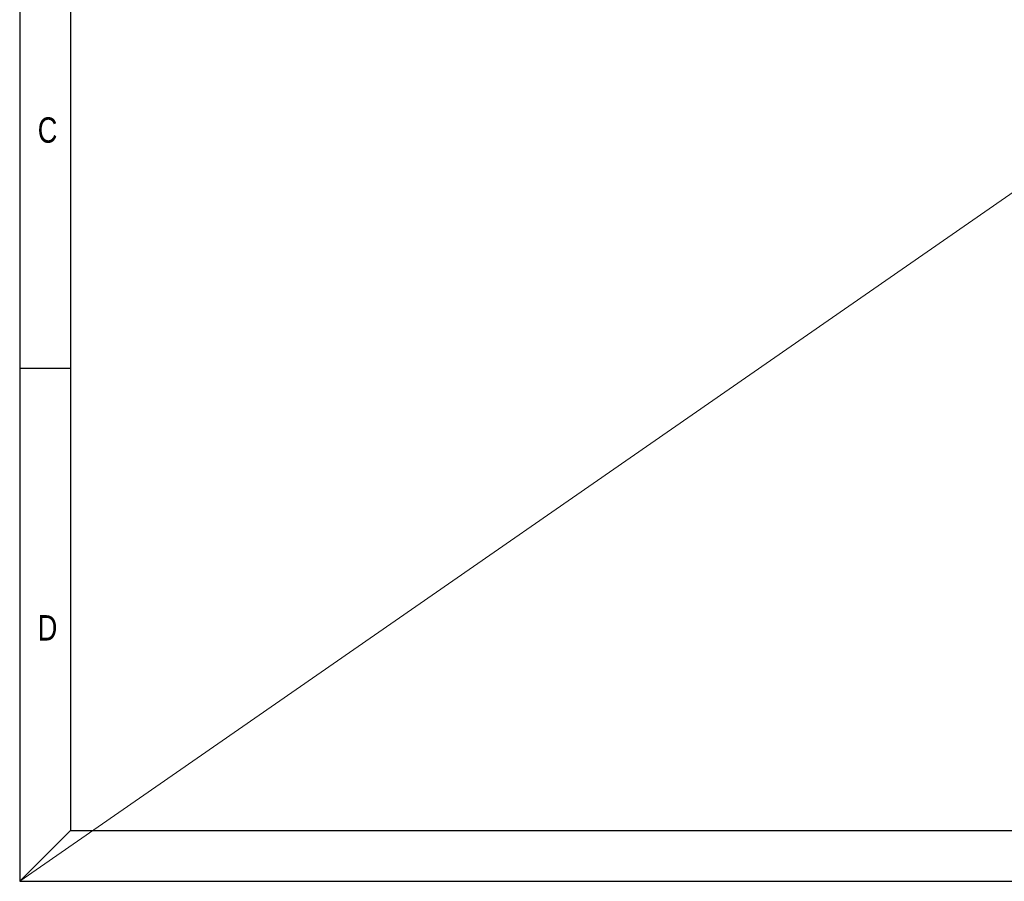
# Model space of a CAD drawing. Extents: x 695 to 3294, y -288 to 575.
# Tile 1 of 83: x 695 to 1115, y -288 to 79. Entities that reach past the tile are written whole.
import ezdxf

# ---------------------------------------------------------------- set-up
doc = ezdxf.new("R2010")
doc.units = 0
doc.header["$LTSCALE"] = 16.335
for name, color, linetype, lineweight in [('dim', 3, 'CONTINUOUS', 13), ('粗实线', 7, 'CONTINUOUS', 40), ('细实线', 7, 'CONTINUOUS', 15)]:
    doc.layers.add(name, color=color, linetype=linetype, lineweight=lineweight)
doc.styles.get("Standard").update_dxf_attribs({"font": 'txt', "width": 0.8})

msp = doc.modelspace()

# ---------------------------------------------------------------- linework, layer by layer
at = {"layer": 'dim'}
msp.add_line((694.682, -288.433), (1938.725, 574.553), dxfattribs=at)
at = {"layer": '粗实线', "color": 6, "lineweight": 30}
for p, q in [((694.682, 574.553), (694.682, -288.433)), ((716.365, 552.87), (716.365, -266.75)), ((694.682, -69.434), (716.365, -69.434))]:
    msp.add_line(p, q, dxfattribs=at)
at = {"layer": '细实线', "color": 6, "lineweight": 30}
for p, q in [((694.682, -288.433), (716.365, -266.75)), ((716.365, -266.75), (1917.042, -266.75)), ((694.682, -288.433), (1938.725, -288.433))]:
    msp.add_line(p, q, dxfattribs=at)

# ---------------------------------------------------------------- texts
at = {"layer": '粗实线', "color": 6, "lineweight": 30, "ltscale": 0.5, "char_height": 10.842, "width": 208.15725, "attachment_point": 1}
for s, insert in [('C', (702.38, 37.69)), ('D', (702.38, -174.804))]:
    msp.add_mtext(s, dxfattribs=dict(at, insert=insert))

doc.saveas('drawing.dxf')
